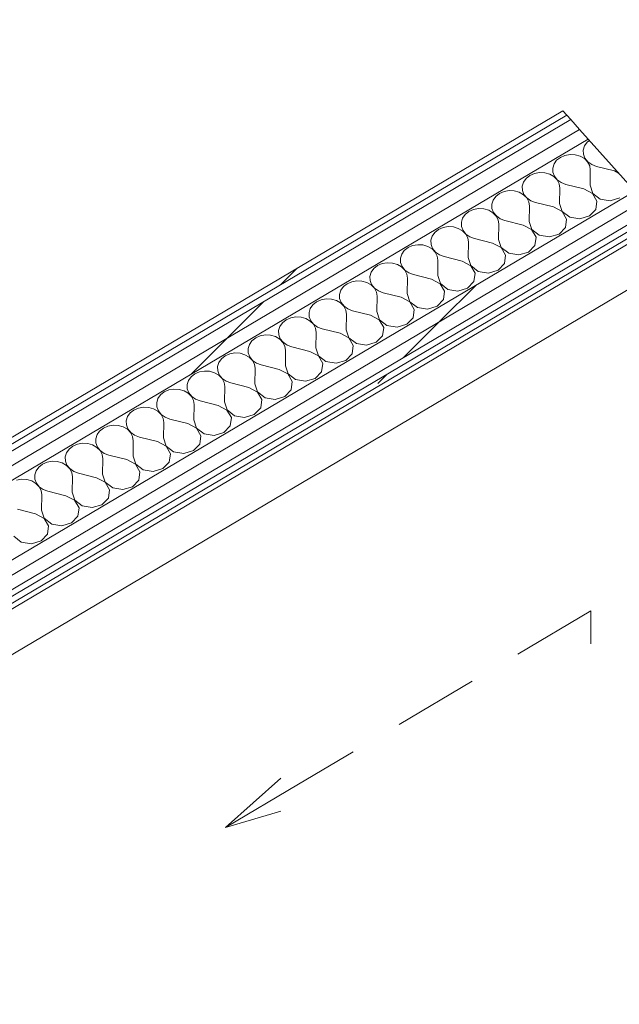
# Model space of a CAD drawing. Header units: millimetres. Extents: x -36631 to 27388, y -24993 to 6945.
# Tile 230 of 256: x 13085 to 13648, y -10327 to -9402. Entities that reach past the tile are written whole.
import ezdxf

# ---------------------------------------------------------------- set-up
doc = ezdxf.new("R2010")
doc.units = ezdxf.units.MM
doc.header["$MEASUREMENT"] = 0
doc.linetypes.add('Wipeout_Contour', pattern=[1000, 0, -1000])
doc.layers.add('Nuevo_12_FAÇ_Façana', color=7, linetype='Continuous')
doc.layers.add('Nuevo_Puertas Archicad', color=7, linetype='Continuous')
doc.layers.add('Nuevo_12_FAÇ_Façana_Pluma_Nº__1', color=7, linetype='Continuous', lineweight=5)
doc.layers.add('Nuevo_Puertas Archicad_Pluma_Nº__1', color=7, linetype='Continuous', lineweight=5)
for name, color, linetype, lineweight, true_color in [('Nuevo_12_FAÇ_Façana_Pluma_Nº__102', 7, 'Continuous', 5, 0xcccccc), ('Nuevo_12_FAÇ_Façana_Pluma_Nº__171', 171, 'Continuous', 13, 0xaaaaff), ('Nuevo_12_FAÇ_Façana_Pluma_Nº__177', 7, 'Continuous', 15, 0xf7e046), ('Nuevo_Puertas Archicad_Pluma_Nº__3', 7, 'Continuous', 5, 0xa4a4a4)]:
    doc.layers.add(name, color=color, linetype=linetype, lineweight=lineweight, true_color=true_color)
pattern_1 = [(45, (0, 0), (-183.8478, 183.8478), [195, -65]), (45, (7e-14, 183.85), (-183.8478, 183.8478), [195, -65])]

# ---------------------------------------------------------------- blocks, each defined once
blk = doc.blocks.new('*X146')
at = {"layer": 'Nuevo_12_FAÇ_Façana_Pluma_Nº__102', "color": 254, "linetype": 'Continuous', "lineweight": 5, "true_color": 0xcccccc}
for p, q in [((13617.65, -9517.37), (13615.2, -9520.8)), ((13619.83, -9515.66), (13617.65, -9517.37)), ((13601.63, -9528.84), (13596.86, -9529.68)), ((13606.5, -9529.09), (13601.63, -9528.84)), ((13611.1, -9530.41), (13606.5, -9529.09)), ((13615.2, -9520.8), (13613.99, -9524.65)), ((13613.99, -9524.65), (13614.12, -9528.62)), ((13614.12, -9528.62), (13615.58, -9532.41)), ((13586.59, -9537.74), (13585.38, -9541.59)), ((13589.04, -9534.31), (13586.59, -9537.74)), ((13592.56, -9531.55), (13589.04, -9534.31)), ((13596.86, -9529.68), (13592.56, -9531.55)), ((13615.08, -9532.71), (13611.1, -9530.41)), ((13618.14, -9535.8), (13615.08, -9532.71)), ((13615.58, -9532.41), (13618.25, -9535.73)), ((13620.04, -9539.46), (13618.14, -9535.8)), ((13618.25, -9535.73), (13621.94, -9538.33)), ((13621.94, -9538.33), (13626.37, -9540.01)), ((13568.25, -9546.62), (13563.95, -9548.49)), ((13573.02, -9545.78), (13568.25, -9546.62)), ((13577.89, -9546.03), (13573.02, -9545.78)), ((13582.49, -9547.35), (13577.89, -9546.03)), ((13586.47, -9549.65), (13582.49, -9547.35)), ((13585.38, -9541.59), (13585.51, -9545.56)), ((13585.51, -9545.56), (13586.97, -9549.35)), ((13620.64, -9543.4), (13620.04, -9539.46)), ((13620.38, -9557.8), (13620.64, -9543.4)), ((13643.27, -9544.24), (13626.37, -9540.01)), ((13647.26, -9546.35), (13643.27, -9544.24)), ((13557.98, -9554.69), (13556.77, -9558.53)), ((13560.44, -9551.25), (13557.98, -9554.69)), ((13563.95, -9548.49), (13560.44, -9551.25)), ((13589.53, -9552.74), (13586.47, -9549.65)), ((13586.97, -9549.35), (13589.65, -9552.68)), ((13591.43, -9556.4), (13589.53, -9552.74)), ((13589.65, -9552.68), (13593.34, -9555.28)), ((13592.04, -9560.34), (13591.43, -9556.4)), ((13593.34, -9555.28), (13597.76, -9556.96)), ((13614.66, -9561.19), (13597.76, -9556.96)), ((13535.34, -9565.44), (13531.83, -9568.19)), ((13539.65, -9563.56), (13535.34, -9565.44)), ((13544.41, -9562.72), (13539.65, -9563.56)), ((13549.28, -9562.97), (13544.41, -9562.72)), ((13553.89, -9564.29), (13549.28, -9562.97)), ((13557.87, -9566.59), (13553.89, -9564.29)), ((13556.77, -9558.53), (13556.91, -9562.51)), ((13556.91, -9562.51), (13558.36, -9566.3)), ((13558.36, -9566.3), (13561.04, -9569.62)), ((13591.78, -9574.74), (13592.04, -9560.34)), ((13622.77, -9565.47), (13614.66, -9561.19)), ((13620.38, -9557.8), (13622.89, -9565.4)), ((13626.91, -9572.58), (13622.77, -9565.47)), ((13622.89, -9565.4), (13629.93, -9570.79)), ((13529.37, -9571.63), (13528.17, -9575.48)), ((13528.17, -9575.48), (13528.3, -9579.45)), ((13531.83, -9568.19), (13529.37, -9571.63)), ((13560.92, -9569.69), (13557.87, -9566.59)), ((13562.83, -9573.34), (13560.92, -9569.69)), ((13561.04, -9569.62), (13564.73, -9572.22)), ((13563.43, -9577.29), (13562.83, -9573.34)), ((13564.73, -9572.22), (13569.15, -9573.9)), ((13586.06, -9578.13), (13569.15, -9573.9)), ((13591.78, -9574.74), (13594.28, -9582.34)), ((13625.83, -9580.4), (13626.91, -9572.58)), ((13629.93, -9570.79), (13639.4, -9572.36)), ((13639.4, -9572.36), (13648.47, -9569.65)), ((13506.73, -9582.38), (13503.22, -9585.13)), ((13511.04, -9580.51), (13506.73, -9582.38)), ((13515.81, -9579.66), (13511.04, -9580.51)), ((13520.68, -9579.91), (13515.81, -9579.66)), ((13525.28, -9581.24), (13520.68, -9579.91)), ((13529.26, -9583.53), (13525.28, -9581.24)), ((13528.3, -9579.45), (13529.76, -9583.24)), ((13532.32, -9586.63), (13529.26, -9583.53)), ((13529.76, -9583.24), (13532.43, -9586.56)), ((13563.17, -9591.68), (13563.43, -9577.29)), ((13594.17, -9582.41), (13586.06, -9578.13)), ((13598.3, -9589.52), (13594.17, -9582.41)), ((13594.28, -9582.34), (13601.32, -9587.73)), ((13619.87, -9586.59), (13625.83, -9580.4)), ((13500.77, -9588.57), (13499.56, -9592.42)), ((13499.56, -9592.42), (13499.69, -9596.39)), ((13503.22, -9585.13), (13500.77, -9588.57)), ((13534.22, -9590.28), (13532.32, -9586.63)), ((13532.43, -9586.56), (13536.12, -9589.16)), ((13534.82, -9594.23), (13534.22, -9590.28)), ((13536.12, -9589.16), (13540.54, -9590.84)), ((13557.45, -9595.07), (13540.54, -9590.84)), ((13563.17, -9591.68), (13565.67, -9599.28)), ((13597.22, -9597.34), (13598.3, -9589.52)), ((13601.32, -9587.73), (13610.79, -9589.3)), ((13610.79, -9589.3), (13619.87, -9586.59)), ((13474.61, -9602.08), (13472.16, -9605.51)), ((13478.13, -9599.32), (13474.61, -9602.08)), ((13482.43, -9597.45), (13478.13, -9599.32)), ((13487.2, -9596.6), (13482.43, -9597.45)), ((13492.07, -9596.85), (13487.2, -9596.6)), ((13496.67, -9598.18), (13492.07, -9596.85)), ((13500.65, -9600.47), (13496.67, -9598.18)), ((13499.69, -9596.39), (13501.15, -9600.18)), ((13503.71, -9603.57), (13500.65, -9600.47)), ((13501.15, -9600.18), (13503.83, -9603.5)), ((13534.56, -9608.62), (13534.82, -9594.23)), ((13565.56, -9599.35), (13557.45, -9595.07)), ((13569.69, -9606.46), (13565.56, -9599.35)), ((13565.67, -9599.28), (13572.71, -9604.67)), ((13591.26, -9603.53), (13597.22, -9597.34)), ((13472.16, -9605.51), (13470.95, -9609.36)), ((13470.95, -9609.36), (13471.08, -9613.33)), ((13505.61, -9607.23), (13503.71, -9603.57)), ((13503.83, -9603.5), (13507.51, -9606.1)), ((13506.21, -9611.17), (13505.61, -9607.23)), ((13505.95, -9625.56), (13506.21, -9611.17)), ((13507.51, -9606.1), (13511.94, -9607.78)), ((13528.84, -9612.01), (13511.94, -9607.78)), ((13536.95, -9616.29), (13528.84, -9612.01)), ((13534.56, -9608.62), (13537.07, -9616.22)), ((13568.62, -9614.28), (13569.69, -9606.46)), ((13572.71, -9604.67), (13582.18, -9606.25)), ((13582.18, -9606.25), (13591.26, -9603.53)), ((13446.01, -9619.02), (13443.55, -9622.45)), ((13449.52, -9616.26), (13446.01, -9619.02)), ((13453.82, -9614.39), (13449.52, -9616.26)), ((13458.59, -9613.54), (13453.82, -9614.39)), ((13463.46, -9613.79), (13458.59, -9613.54)), ((13468.06, -9615.12), (13463.46, -9613.79)), ((13472.04, -9617.42), (13468.06, -9615.12)), ((13471.08, -9613.33), (13472.54, -9617.12)), ((13475.1, -9620.51), (13472.04, -9617.42)), ((13472.54, -9617.12), (13475.22, -9620.44)), ((13477, -9624.17), (13475.1, -9620.51)), ((13475.22, -9620.44), (13478.91, -9623.04)), ((13541.09, -9623.4), (13536.95, -9616.29)), ((13537.07, -9616.22), (13544.11, -9621.61)), ((13544.11, -9621.61), (13553.58, -9623.19)), ((13553.58, -9623.19), (13562.65, -9620.47)), ((13562.65, -9620.47), (13568.62, -9614.28)), ((13429.99, -9630.49), (13425.22, -9631.33)), ((13434.86, -9630.74), (13429.99, -9630.49)), ((13439.46, -9632.06), (13434.86, -9630.74)), ((13443.55, -9622.45), (13442.35, -9626.3)), ((13442.35, -9626.3), (13442.48, -9630.27)), ((13442.48, -9630.27), (13443.93, -9634.06)), ((13477.61, -9628.11), (13477, -9624.17)), ((13477.35, -9642.5), (13477.61, -9628.11)), ((13478.91, -9623.04), (13483.33, -9624.72)), ((13500.23, -9628.95), (13483.33, -9624.72)), ((13508.34, -9633.23), (13500.23, -9628.95)), ((13505.95, -9625.56), (13508.46, -9633.16)), ((13540.01, -9631.22), (13541.09, -9623.4)), ((13414.95, -9639.39), (13413.74, -9643.24)), ((13417.4, -9635.96), (13414.95, -9639.39)), ((13420.91, -9633.2), (13417.4, -9635.96)), ((13425.22, -9631.33), (13420.91, -9633.2)), ((13443.44, -9634.36), (13439.46, -9632.06)), ((13446.49, -9637.45), (13443.44, -9634.36)), ((13443.93, -9634.06), (13446.61, -9637.38)), ((13448.4, -9641.11), (13446.49, -9637.45)), ((13446.61, -9637.38), (13450.3, -9639.98)), ((13450.3, -9639.98), (13454.72, -9641.66)), ((13512.48, -9640.34), (13508.34, -9633.23)), ((13508.46, -9633.16), (13515.5, -9638.55)), ((13511.4, -9648.16), (13512.48, -9640.34)), ((13515.5, -9638.55), (13524.97, -9640.13)), ((13524.97, -9640.13), (13534.04, -9637.41)), ((13534.04, -9637.41), (13540.01, -9631.22)), ((13396.61, -9648.27), (13392.3, -9650.14)), ((13401.38, -9647.43), (13396.61, -9648.27)), ((13406.25, -9647.68), (13401.38, -9647.43)), ((13410.85, -9649), (13406.25, -9647.68)), ((13414.83, -9651.3), (13410.85, -9649)), ((13413.74, -9643.24), (13413.87, -9647.21)), ((13413.87, -9647.21), (13415.33, -9651)), ((13449, -9645.05), (13448.4, -9641.11)), ((13448.74, -9659.45), (13449, -9645.05)), ((13471.63, -9645.89), (13454.72, -9641.66)), ((13479.74, -9650.17), (13471.63, -9645.89)), ((13477.35, -9642.5), (13479.85, -9650.1)), ((13505.44, -9654.35), (13511.4, -9648.16)), ((13386.34, -9656.33), (13385.13, -9660.18)), ((13388.79, -9652.9), (13386.34, -9656.33)), ((13392.3, -9650.14), (13388.79, -9652.9)), ((13417.89, -9654.39), (13414.83, -9651.3)), ((13415.33, -9651), (13418, -9654.32)), ((13419.79, -9658.05), (13417.89, -9654.39)), ((13418, -9654.32), (13421.69, -9656.92)), ((13420.39, -9661.99), (13419.79, -9658.05)), ((13421.69, -9656.92), (13426.11, -9658.6)), ((13443.02, -9662.83), (13426.11, -9658.6)), ((13483.87, -9657.28), (13479.74, -9650.17)), ((13479.85, -9650.1), (13486.89, -9655.5)), ((13482.79, -9665.1), (13483.87, -9657.28)), ((13486.89, -9655.5), (13496.36, -9657.07)), ((13496.36, -9657.07), (13505.44, -9654.35)), ((13363.7, -9667.08), (13360.18, -9669.84)), ((13368, -9665.21), (13363.7, -9667.08)), ((13372.77, -9664.37), (13368, -9665.21)), ((13377.64, -9664.62), (13372.77, -9664.37)), ((13382.24, -9665.94), (13377.64, -9664.62)), ((13386.22, -9668.24), (13382.24, -9665.94)), ((13385.13, -9660.18), (13385.26, -9664.15)), ((13385.26, -9664.15), (13386.72, -9667.94)), ((13386.72, -9667.94), (13389.4, -9671.27)), ((13420.13, -9676.39), (13420.39, -9661.99)), ((13451.13, -9667.11), (13443.02, -9662.83)), ((13448.74, -9659.45), (13451.25, -9667.05)), ((13455.26, -9674.23), (13451.13, -9667.11)), ((13451.25, -9667.05), (13458.28, -9672.44)), ((13476.83, -9671.3), (13482.79, -9665.1)), ((13357.73, -9673.28), (13356.52, -9677.12)), ((13356.52, -9677.12), (13356.65, -9681.1)), ((13360.18, -9669.84), (13357.73, -9673.28)), ((13389.28, -9671.33), (13386.22, -9668.24)), ((13391.18, -9674.99), (13389.28, -9671.33)), ((13389.4, -9671.27), (13393.08, -9673.87)), ((13391.79, -9678.93), (13391.18, -9674.99)), ((13393.08, -9673.87), (13397.51, -9675.55)), ((13414.41, -9679.78), (13397.51, -9675.55)), ((13420.13, -9676.39), (13422.64, -9683.99)), ((13454.19, -9682.05), (13455.26, -9674.23)), ((13458.28, -9672.44), (13467.75, -9674.01)), ((13467.75, -9674.01), (13476.83, -9671.3)), ((13335.09, -9684.02), (13331.58, -9686.78)), ((13339.39, -9682.15), (13335.09, -9684.02)), ((13344.16, -9681.31), (13339.39, -9682.15)), ((13349.03, -9681.56), (13344.16, -9681.31)), ((13353.63, -9682.88), (13349.03, -9681.56)), ((13357.61, -9685.18), (13353.63, -9682.88)), ((13356.65, -9681.1), (13358.11, -9684.89)), ((13360.67, -9688.28), (13357.61, -9685.18)), ((13358.11, -9684.89), (13360.79, -9688.21)), ((13391.53, -9693.33), (13391.79, -9678.93)), ((13422.52, -9684.06), (13414.41, -9679.78)), ((13426.66, -9691.17), (13422.52, -9684.06)), ((13422.64, -9683.99), (13429.68, -9689.38)), ((13448.22, -9688.24), (13454.19, -9682.05)), ((13329.12, -9690.22), (13327.92, -9694.07)), ((13327.92, -9694.07), (13328.05, -9698.04)), ((13331.58, -9686.78), (13329.12, -9690.22)), ((13362.58, -9691.93), (13360.67, -9688.28)), ((13360.79, -9688.21), (13364.48, -9690.81)), ((13363.18, -9695.87), (13362.58, -9691.93)), ((13364.48, -9690.81), (13368.9, -9692.49)), ((13385.8, -9696.72), (13368.9, -9692.49)), ((13391.53, -9693.33), (13394.03, -9700.93)), ((13425.58, -9698.99), (13426.66, -9691.17)), ((13429.68, -9689.38), (13439.15, -9690.95)), ((13439.15, -9690.95), (13448.22, -9688.24)), ((13302.97, -9703.72), (13300.52, -9707.16)), ((13306.48, -9700.97), (13302.97, -9703.72)), ((13310.79, -9699.09), (13306.48, -9700.97)), ((13315.56, -9698.25), (13310.79, -9699.09)), ((13320.43, -9698.5), (13315.56, -9698.25)), ((13325.03, -9699.83), (13320.43, -9698.5)), ((13329.01, -9702.12), (13325.03, -9699.83)), ((13328.05, -9698.04), (13329.51, -9701.83)), ((13332.07, -9705.22), (13329.01, -9702.12)), ((13329.51, -9701.83), (13332.18, -9705.15)), ((13362.92, -9710.27), (13363.18, -9695.87)), ((13393.91, -9701), (13385.8, -9696.72)), ((13398.05, -9708.11), (13393.91, -9701)), ((13394.03, -9700.93), (13401.07, -9706.32)), ((13419.61, -9705.18), (13425.58, -9698.99)), ((13300.52, -9707.16), (13299.31, -9711.01)), ((13299.31, -9711.01), (13299.44, -9714.98)), ((13333.97, -9708.87), (13332.07, -9705.22)), ((13332.18, -9705.15), (13335.87, -9707.75)), ((13334.57, -9712.82), (13333.97, -9708.87)), ((13334.31, -9727.21), (13334.57, -9712.82)), ((13335.87, -9707.75), (13340.29, -9709.43)), ((13357.2, -9713.66), (13340.29, -9709.43)), ((13365.31, -9717.94), (13357.2, -9713.66)), ((13362.92, -9710.27), (13365.42, -9717.87)), ((13396.97, -9715.93), (13398.05, -9708.11)), ((13401.07, -9706.32), (13410.54, -9707.89)), ((13410.54, -9707.89), (13419.61, -9705.18)), ((13274.36, -9720.67), (13271.91, -9724.1)), ((13277.87, -9717.91), (13274.36, -9720.67)), ((13282.18, -9716.04), (13277.87, -9717.91)), ((13286.95, -9715.19), (13282.18, -9716.04)), ((13291.82, -9715.44), (13286.95, -9715.19)), ((13296.42, -9716.77), (13291.82, -9715.44)), ((13300.4, -9719.06), (13296.42, -9716.77)), ((13299.44, -9714.98), (13300.9, -9718.77)), ((13303.46, -9722.16), (13300.4, -9719.06)), ((13300.9, -9718.77), (13303.57, -9722.09)), ((13305.36, -9725.82), (13303.46, -9722.16)), ((13303.57, -9722.09), (13307.26, -9724.69)), ((13369.44, -9725.05), (13365.31, -9717.94)), ((13365.42, -9717.87), (13372.46, -9723.26)), ((13372.46, -9723.26), (13381.93, -9724.83)), ((13381.93, -9724.83), (13391.01, -9722.12)), ((13391.01, -9722.12), (13396.97, -9715.93)), ((13258.34, -9732.13), (13253.57, -9732.98)), ((13263.21, -9732.38), (13258.34, -9732.13)), ((13267.81, -9733.71), (13263.21, -9732.38)), ((13271.91, -9724.1), (13270.7, -9727.95)), ((13270.7, -9727.95), (13270.83, -9731.92)), ((13270.83, -9731.92), (13272.29, -9735.71)), ((13305.96, -9729.76), (13305.36, -9725.82)), ((13305.7, -9744.15), (13305.96, -9729.76)), ((13307.26, -9724.69), (13311.68, -9726.37)), ((13328.59, -9730.6), (13311.68, -9726.37)), ((13336.7, -9734.88), (13328.59, -9730.6)), ((13334.31, -9727.21), (13336.82, -9734.81)), ((13368.37, -9732.87), (13369.44, -9725.05)), ((13243.3, -9741.04), (13242.09, -9744.89)), ((13245.75, -9737.61), (13243.3, -9741.04)), ((13249.27, -9734.85), (13245.75, -9737.61)), ((13253.57, -9732.98), (13249.27, -9734.85)), ((13271.79, -9736), (13267.81, -9733.71)), ((13274.85, -9739.1), (13271.79, -9736)), ((13272.29, -9735.71), (13274.97, -9739.03)), ((13276.75, -9742.76), (13274.85, -9739.1)), ((13274.97, -9739.03), (13278.66, -9741.63)), ((13278.66, -9741.63), (13283.08, -9743.31)), ((13340.83, -9741.99), (13336.7, -9734.88)), ((13336.82, -9734.81), (13343.85, -9740.2)), ((13339.76, -9749.81), (13340.83, -9741.99)), ((13343.85, -9740.2), (13353.33, -9741.78)), ((13353.33, -9741.78), (13362.4, -9739.06)), ((13362.4, -9739.06), (13368.37, -9732.87)), ((13224.96, -9749.92), (13220.66, -9751.79)), ((13229.73, -9749.08), (13224.96, -9749.92)), ((13234.6, -9749.33), (13229.73, -9749.08)), ((13239.2, -9750.65), (13234.6, -9749.33)), ((13243.19, -9752.95), (13239.2, -9750.65)), ((13242.09, -9744.89), (13242.22, -9748.86)), ((13242.22, -9748.86), (13243.68, -9752.65)), ((13277.36, -9746.7), (13276.75, -9742.76)), ((13277.1, -9761.09), (13277.36, -9746.7)), ((13299.98, -9747.54), (13283.08, -9743.31)), ((13308.09, -9751.82), (13299.98, -9747.54)), ((13305.7, -9744.15), (13308.21, -9751.75)), ((13333.79, -9756), (13339.76, -9749.81)), ((13214.69, -9757.98), (13213.49, -9761.83)), ((13217.15, -9754.55), (13214.69, -9757.98)), ((13220.66, -9751.79), (13217.15, -9754.55)), ((13246.24, -9756.04), (13243.19, -9752.95)), ((13243.68, -9752.65), (13246.36, -9755.97)), ((13248.15, -9759.7), (13246.24, -9756.04)), ((13246.36, -9755.97), (13250.05, -9758.57)), ((13248.75, -9763.64), (13248.15, -9759.7)), ((13250.05, -9758.57), (13254.47, -9760.25)), ((13271.37, -9764.48), (13254.47, -9760.25)), ((13312.23, -9758.93), (13308.09, -9751.82)), ((13308.21, -9751.75), (13315.25, -9757.14)), ((13311.15, -9766.75), (13312.23, -9758.93)), ((13315.25, -9757.14), (13324.72, -9758.72)), ((13324.72, -9758.72), (13333.79, -9756)), ((13192.05, -9768.73), (13188.54, -9771.49)), ((13196.36, -9766.86), (13192.05, -9768.73)), ((13201.13, -9766.02), (13196.36, -9766.86)), ((13206, -9766.27), (13201.13, -9766.02)), ((13210.6, -9767.59), (13206, -9766.27)), ((13214.58, -9769.89), (13210.6, -9767.59)), ((13213.49, -9761.83), (13213.62, -9765.8)), ((13213.62, -9765.8), (13215.08, -9769.59)), ((13215.08, -9769.59), (13217.75, -9772.91)), ((13248.49, -9778.04), (13248.75, -9763.64)), ((13279.49, -9768.76), (13271.37, -9764.48)), ((13277.1, -9761.09), (13279.6, -9768.69)), ((13283.62, -9775.87), (13279.49, -9768.76)), ((13279.6, -9768.69), (13286.64, -9774.09)), ((13305.18, -9772.94), (13311.15, -9766.75)), ((13186.09, -9774.92), (13184.88, -9778.77)), ((13184.88, -9778.77), (13185.01, -9782.74)), ((13188.54, -9771.49), (13186.09, -9774.92)), ((13217.64, -9772.98), (13214.58, -9769.89)), ((13219.54, -9776.64), (13217.64, -9772.98)), ((13217.75, -9772.91), (13221.44, -9775.51)), ((13220.14, -9780.58), (13219.54, -9776.64)), ((13221.44, -9775.51), (13225.86, -9777.19)), ((13242.77, -9781.42), (13225.86, -9777.19)), ((13248.49, -9778.04), (13250.99, -9785.63)), ((13282.54, -9783.69), (13283.62, -9775.87)), ((13286.64, -9774.09), (13296.11, -9775.66)), ((13296.11, -9775.66), (13305.18, -9772.94)), ((13163.45, -9785.67), (13159.93, -9788.43)), ((13167.75, -9783.8), (13163.45, -9785.67)), ((13172.52, -9782.96), (13167.75, -9783.8)), ((13177.39, -9783.21), (13172.52, -9782.96)), ((13181.99, -9784.53), (13177.39, -9783.21)), ((13185.97, -9786.83), (13181.99, -9784.53)), ((13185.01, -9782.74), (13186.47, -9786.53)), ((13189.03, -9789.92), (13185.97, -9786.83)), ((13186.47, -9786.53), (13189.14, -9789.85)), ((13219.88, -9794.98), (13220.14, -9780.58)), ((13250.88, -9785.7), (13242.77, -9781.42)), ((13255.01, -9792.81), (13250.88, -9785.7)), ((13250.99, -9785.63), (13258.03, -9791.03)), ((13276.58, -9789.89), (13282.54, -9783.69)), ((13157.48, -9791.86), (13156.27, -9795.71)), ((13156.27, -9795.71), (13156.4, -9799.68)), ((13159.93, -9788.43), (13157.48, -9791.86)), ((13190.93, -9793.58), (13189.03, -9789.92)), ((13189.14, -9789.85), (13192.83, -9792.45)), ((13191.53, -9797.52), (13190.93, -9793.58)), ((13192.83, -9792.45), (13197.26, -9794.13)), ((13214.16, -9798.37), (13197.26, -9794.13)), ((13219.88, -9794.98), (13222.39, -9802.58)), ((13253.94, -9800.63), (13255.01, -9792.81)), ((13258.03, -9791.03), (13267.5, -9792.6)), ((13267.5, -9792.6), (13276.58, -9789.89)), ((13131.33, -9805.37), (13128.87, -9808.81)), ((13134.84, -9802.61), (13131.33, -9805.37)), ((13139.14, -9800.74), (13134.84, -9802.61)), ((13143.91, -9799.9), (13139.14, -9800.74)), ((13148.78, -9800.15), (13143.91, -9799.9)), ((13153.38, -9801.47), (13148.78, -9800.15)), ((13157.36, -9803.77), (13153.38, -9801.47)), ((13156.4, -9799.68), (13157.86, -9803.47)), ((13160.42, -9806.86), (13157.36, -9803.77)), ((13157.86, -9803.47), (13160.54, -9806.8)), ((13191.27, -9811.92), (13191.53, -9797.52)), ((13222.27, -9802.64), (13214.16, -9798.37)), ((13226.41, -9809.76), (13222.27, -9802.64)), ((13222.39, -9802.58), (13229.43, -9807.97)), ((13247.97, -9806.83), (13253.94, -9800.63)), ((13128.87, -9808.81), (13127.66, -9812.66)), ((13127.66, -9812.66), (13127.8, -9816.63)), ((13162.32, -9810.52), (13160.42, -9806.86)), ((13160.54, -9806.8), (13164.23, -9809.4)), ((13162.93, -9814.46), (13162.32, -9810.52)), ((13162.67, -9828.86), (13162.93, -9814.46)), ((13164.23, -9809.4), (13168.65, -9811.08)), ((13185.55, -9815.31), (13168.65, -9811.08)), ((13193.66, -9819.59), (13185.55, -9815.31)), ((13191.27, -9811.92), (13193.78, -9819.52)), ((13225.33, -9817.58), (13226.41, -9809.76)), ((13229.43, -9807.97), (13238.9, -9809.54)), ((13238.9, -9809.54), (13247.97, -9806.83)), ((13102.72, -9822.31), (13100.26, -9825.75)), ((13106.23, -9819.56), (13102.72, -9822.31)), ((13110.54, -9817.68), (13106.23, -9819.56)), ((13115.3, -9816.84), (13110.54, -9817.68)), ((13120.17, -9817.09), (13115.3, -9816.84)), ((13124.78, -9818.41), (13120.17, -9817.09)), ((13128.76, -9820.71), (13124.78, -9818.41)), ((13127.8, -9816.63), (13129.25, -9820.42)), ((13131.81, -9823.81), (13128.76, -9820.71)), ((13129.25, -9820.42), (13131.93, -9823.74)), ((13133.72, -9827.46), (13131.81, -9823.81)), ((13131.93, -9823.74), (13135.62, -9826.34)), ((13197.8, -9826.7), (13193.66, -9819.59)), ((13193.78, -9819.52), (13200.82, -9824.91)), ((13200.82, -9824.91), (13210.29, -9826.48)), ((13210.29, -9826.48), (13219.36, -9823.77)), ((13219.36, -9823.77), (13225.33, -9817.58)), ((13086.7, -9833.78), (13081.93, -9834.63)), ((13091.57, -9834.03), (13086.7, -9833.78)), ((13096.17, -9835.36), (13091.57, -9834.03)), ((13100.26, -9825.75), (13099.06, -9829.6)), ((13099.06, -9829.6), (13099.19, -9833.57)), ((13099.19, -9833.57), (13100.65, -9837.36)), ((13134.32, -9831.41), (13133.72, -9827.46)), ((13134.06, -9845.8), (13134.32, -9831.41)), ((13135.62, -9826.34), (13140.04, -9828.02)), ((13156.95, -9832.25), (13140.04, -9828.02)), ((13165.06, -9836.53), (13156.95, -9832.25)), ((13162.67, -9828.86), (13165.17, -9836.46)), ((13196.72, -9834.52), (13197.8, -9826.7)), ((13100.15, -9837.65), (13096.17, -9835.36)), ((13103.21, -9840.75), (13100.15, -9837.65)), ((13100.65, -9837.36), (13103.32, -9840.68)), ((13105.11, -9844.41), (13103.21, -9840.75)), ((13103.32, -9840.68), (13107.01, -9843.28)), ((13107.01, -9843.28), (13111.43, -9844.96)), ((13169.19, -9843.64), (13165.06, -9836.53)), ((13165.17, -9836.46), (13172.21, -9841.85)), ((13168.11, -9851.46), (13169.19, -9843.64)), ((13172.21, -9841.85), (13181.68, -9843.42)), ((13181.68, -9843.42), (13190.76, -9840.71)), ((13190.76, -9840.71), (13196.72, -9834.52)), ((13105.71, -9848.35), (13105.11, -9844.41)), ((13105.45, -9862.74), (13105.71, -9848.35)), ((13128.34, -9849.19), (13111.43, -9844.96)), ((13136.45, -9853.47), (13128.34, -9849.19)), ((13134.06, -9845.8), (13136.56, -9853.4)), ((13162.15, -9857.65), (13168.11, -9851.46)), ((13099.73, -9866.13), (13082.83, -9861.9)), ((13140.58, -9860.58), (13136.45, -9853.47)), ((13136.56, -9853.4), (13143.6, -9858.79)), ((13139.51, -9868.4), (13140.58, -9860.58)), ((13143.6, -9858.79), (13153.07, -9860.37)), ((13153.07, -9860.37), (13162.15, -9857.65)), ((13107.84, -9870.41), (13099.73, -9866.13)), ((13105.45, -9862.74), (13107.96, -9870.34)), ((13111.98, -9877.52), (13107.84, -9870.41)), ((13107.96, -9870.34), (13115, -9875.73)), ((13133.54, -9874.59), (13139.51, -9868.4)), ((13110.9, -9885.34), (13111.98, -9877.52)), ((13115, -9875.73), (13124.47, -9877.31)), ((13124.47, -9877.31), (13133.54, -9874.59)), ((13079.35, -9887.28), (13086.39, -9892.67)), ((13104.93, -9891.53), (13110.9, -9885.34)), ((13086.39, -9892.67), (13095.86, -9894.25)), ((13095.86, -9894.25), (13104.93, -9891.53))]:
    blk.add_line(p, q, dxfattribs=at)
blk = doc.blocks.new('Elem Sección_145_1')
at = {"layer": 'Nuevo_12_FAÇ_Façana', "lineweight": 0}
blk.add_blockref('*X146', (0, 0), dxfattribs=at)
at = {"color": 254, "linetype": 'Wipeout_Contour', "lineweight": 0, "ltscale": 65045.300996}
blk.add_wipeout([(11441.55, -10912.56), (11445.29, -10916.75), (13686.06, -9589.76), (13682.31, -9585.57)], dxfattribs=at).dxf.layer = 'Nuevo_12_FAÇ_Façana'
at = {"layer": 'Nuevo_12_FAÇ_Façana_Pluma_Nº__171', "linetype": 'Continuous', "lineweight": 13, "true_color": 0xaaaaff}
h = blk.add_hatch(dxfattribs=at)
h.set_pattern_fill('Panellat_HPL_0001', color=161, style=0, pattern_type=2)
h.set_pattern_definition(pattern_1)
h.paths.add_polyline_path([(11441.55, -10912.56), (11445.29, -10916.75), (13686.06, -9589.76), (13682.31, -9585.57)])
at = {"color": 254, "linetype": 'Wipeout_Contour', "lineweight": 0, "ltscale": 65868.573951}
blk.add_wipeout([(13602.41, -9496.16), (13048.07, -9824.45), (13056.18, -9833.53), (13610.53, -9505.24)], dxfattribs=at).dxf.layer = 'Nuevo_12_FAÇ_Façana'
at = {"layer": 'Nuevo_12_FAÇ_Façana_Pluma_Nº__177', "linetype": 'Continuous', "lineweight": 15, "true_color": 0xf7e046}
h = blk.add_hatch(dxfattribs=at)
h.set_pattern_fill('Panellat_HPL_0001', color=53, style=0, pattern_type=2)
h.set_pattern_definition(pattern_1)
h.paths.add_polyline_path([(13602.41, -9496.16), (13048.07, -9824.45), (13056.18, -9833.53), (13610.53, -9505.24)])
at = {"color": 254, "linetype": 'Wipeout_Contour', "lineweight": 0, "ltscale": 82252.05814}
blk.add_wipeout([(13045.03, -9840.14), (13053.14, -9849.22), (13618.64, -9514.32), (13610.53, -9505.24), (13056.18, -9833.53)], dxfattribs=at).dxf.layer = 'Nuevo_12_FAÇ_Façana'
at = {"layer": 'Nuevo_12_FAÇ_Façana_Pluma_Nº__177', "linetype": 'Continuous', "lineweight": 15, "true_color": 0xf7e046}
h = blk.add_hatch(dxfattribs=at)
h.set_pattern_fill('Panellat_HPL_0001', color=53, style=0, pattern_type=2)
h.set_pattern_definition(pattern_1)
h.paths.add_polyline_path([(13045.03, -9840.14), (13053.14, -9849.22), (13618.64, -9514.32), (13610.53, -9505.24), (13056.18, -9833.53)])
at = {"color": 254, "linetype": 'Wipeout_Contour', "lineweight": 0, "ltscale": 64940.094277}
blk.add_wipeout([(11421.57, -10890.21), (11429.69, -10899.29), (13670.45, -9572.3), (13662.34, -9563.22)], dxfattribs=at).dxf.layer = 'Nuevo_12_FAÇ_Façana'
at = {"layer": 'Nuevo_12_FAÇ_Façana_Pluma_Nº__177', "linetype": 'Continuous', "lineweight": 15, "true_color": 0xf7e046}
h = blk.add_hatch(dxfattribs=at)
h.set_pattern_fill('Panellat_HPL_0001', color=53, style=0, pattern_type=2)
h.set_pattern_definition(pattern_1)
h.paths.add_polyline_path([(11421.57, -10890.21), (11429.69, -10899.29), (13670.45, -9572.3), (13662.34, -9563.22)])
at = {"color": 254, "linetype": 'Wipeout_Contour', "lineweight": 0, "ltscale": 64988.083002}
blk.add_wipeout([(11429.69, -10899.29), (11437.8, -10908.37), (13678.57, -9581.38), (13670.45, -9572.3)], dxfattribs=at).dxf.layer = 'Nuevo_12_FAÇ_Façana'
at = {"layer": 'Nuevo_12_FAÇ_Façana_Pluma_Nº__177', "linetype": 'Continuous', "lineweight": 15, "true_color": 0xf7e046}
h = blk.add_hatch(dxfattribs=at)
h.set_pattern_fill('Panellat_HPL_0001', color=53, style=0, pattern_type=2)
h.set_pattern_definition(pattern_1)
h.paths.add_polyline_path([(11429.69, -10899.29), (11437.8, -10908.37), (13678.57, -9581.38), (13670.45, -9572.3)])
at = {"color": 254, "linetype": 'Wipeout_Contour', "lineweight": 0, "ltscale": 65826.288033}
blk.add_wipeout([(13056.88, -9806.41), (13060.63, -9810.6), (13598.67, -9491.97), (13594.92, -9487.78)], dxfattribs=at).dxf.layer = 'Nuevo_12_FAÇ_Façana'
at = {"layer": 'Nuevo_12_FAÇ_Façana_Pluma_Nº__171', "linetype": 'Continuous', "lineweight": 13, "true_color": 0xaaaaff}
h = blk.add_hatch(dxfattribs=at)
h.set_pattern_fill('Panellat_HPL_0001', color=161, style=0, pattern_type=2)
h.set_pattern_definition(pattern_1)
h.paths.add_polyline_path([(13056.88, -9806.41), (13060.63, -9810.6), (13598.67, -9491.97), (13594.92, -9487.78)])
at = {"layer": 'Nuevo_12_FAÇ_Façana_Pluma_Nº__1', "color": 7, "linetype": 'Continuous', "lineweight": 5}
for p, q in [((13598.67, -9491.97), (13060.63, -9810.6)), ((13594.92, -9487.78), (13062.03, -9803.36)), ((13602.41, -9496.16), (13059.23, -9817.84)), ((13610.53, -9505.24), (13056.18, -9833.53)), ((13618.64, -9514.32), (13053.14, -9849.22)), ((13662.34, -9563.22), (11421.57, -10890.21)), ((13670.45, -9572.3), (11429.69, -10899.29)), ((13678.57, -9581.38), (11437.8, -10908.37)), ((13682.31, -9585.57), (11441.55, -10912.56)), ((13686.06, -9589.76), (11445.29, -10916.75))]:
    blk.add_line(p, q, dxfattribs=at)
at = {"layer": 'Nuevo_12_FAÇ_Façana_Pluma_Nº__1', "color": 7, "linetype": 'Continuous', "lineweight": 5, "flags": 128}
blk.add_lwpolyline([(13594.92, -9487.78), (13598.67, -9491.97), (13602.41, -9496.16), (13610.53, -9505.24), (13618.64, -9514.32), (13662.34, -9563.22), (13670.45, -9572.3), (13678.57, -9581.38), (13682.31, -9585.57), (13686.06, -9589.76)], dxfattribs=at)
blk = doc.blocks.new('Elem Sección_146_1')
at = {"layer": 'Nuevo_Puertas Archicad', "linetype": 'Continuous', "lineweight": 0, "true_color": 0xffffff}
h = blk.add_hatch(dxfattribs=at)
h.set_pattern_fill('Hormigón_en_Masa_0001', style=0, pattern_type=2)
h.set_pattern_definition([(0, (0, 0), (0, 779.423), [48.75, -401.25]), (0, (225, 389.7), (0, 779.423), [48.75, -401.25]), (60, (0, 0), (-675, 389.71), [48.75, -401.25]), (60, (450, 0), (-675, 389.71), [48.75, -401.25]), (120, (48.75, 0), (675, 389.71), [48.75, -401.25]), (120, (498.75, 0), (675, 389.71), [48.75, -401.25]), (0, (0, 75), (0, 150), [0, -150, 0, -225]), (45, (75, 75), (-106.066, 106.066), [0, -112.5, 0, -187.5])])
h.paths.add_polyline_path([(14325.7, -9216.3), (12523.44, -10283.6), (12548.41, -10311.54), (14350.67, -9244.24)])
at = {"layer": 'Nuevo_Puertas Archicad_Pluma_Nº__1', "color": 7, "linetype": 'Continuous', "lineweight": 5}
for p, q in [((14325.7, -9216.3), (12523.44, -10283.6)), ((14350.67, -9244.24), (12548.41, -10311.54))]:
    blk.add_line(p, q, dxfattribs=at)
at = {"layer": 'Nuevo_Puertas Archicad_Pluma_Nº__3', "color": 253, "linetype": 'Continuous', "lineweight": 5, "true_color": 0xa4a4a4}
for p, q in [((13621.25, -9957.31), (13552.59, -9997.97)), ((13621.25, -9957.31), (13621.25, -9988.36)), ((13509.68, -10023.38), (13441.02, -10064.04)), ((13398.11, -10089.45), (13346.62, -10119.95)), ((13277.96, -10160.61), (13329.99, -10114.27)), ((13346.62, -10119.95), (13277.96, -10160.61)), ((13277.96, -10160.61), (13329.99, -10145.32))]:
    blk.add_line(p, q, dxfattribs=at)

msp = doc.modelspace()

# ---------------------------------------------------------------- block references
at = {"layer": 'Nuevo_12_FAÇ_Façana', "lineweight": 0}
msp.add_blockref('Elem Sección_145_1', (0, 0), dxfattribs=at)

# ---------------------------------------------------------------- next in the draw order: block references
at = {"layer": 'Nuevo_Puertas Archicad', "lineweight": 0}
msp.add_blockref('Elem Sección_146_1', (0, 0), dxfattribs=at)

doc.saveas('drawing.dxf')
